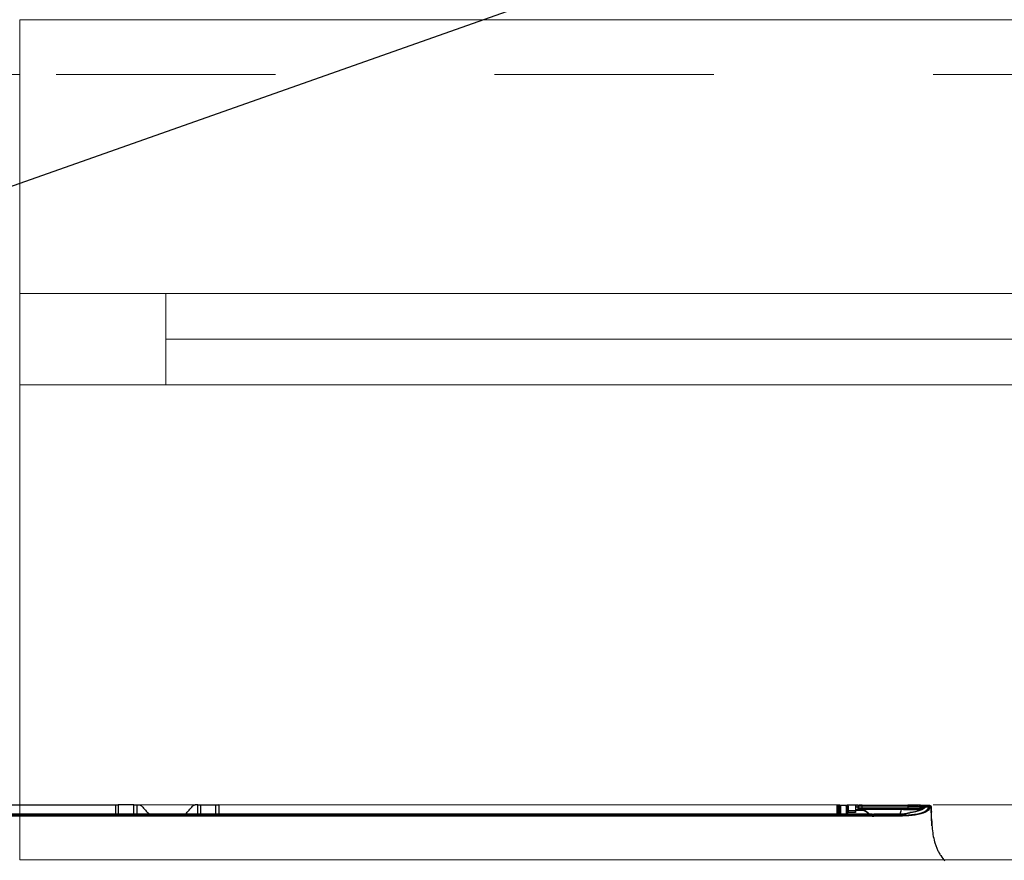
# Model space of a CAD drawing. Header units: millimetres. Extents: x 922208 to 1069538, y -182208 to -99877.
# Tile 166 of 256: x 986087 to 986626, y -160806 to -160345. Entities that reach past the tile are written whole.
import ezdxf
from ezdxf import colors
from ezdxf.entities.mleader import LeaderData, LeaderLine
from ezdxf.math import Vec2, Vec3

# ---------------------------------------------------------------- set-up
doc = ezdxf.new("R2010")
doc.units = ezdxf.units.MM
doc.header["$MEASUREMENT"] = 0
doc.linetypes.add('HIDDEN', pattern=[20, 10, -10])
doc.linetypes.add('Przerywana', pattern=[240, 120, -120])
for name, color, linetype, lineweight in [('IS_KLIM Opis_Średnice', 7, 'Continuous', 9), ('IS_POWRÓT', 5, 'HIDDEN', 30), ('Nowe_220-A Ściany_Nr_pióra__23', 7, 'Continuous', 15), ('Nowe_220-A Ściany_Nr_pióra__27', 7, 'Continuous', 25), ('Nowe_220-A Ściany_Nr_pióra__3', 7, 'Continuous', 13), ('Nowe_220-A Ściany_Nr_pióra__7', 7, 'Continuous', 13)]:
    doc.layers.add(name, color=color, linetype=linetype, lineweight=lineweight)
doc.layers.add('IS_KLIM_urządzenia', color=3, linetype='Continuous')
doc.styles.add('STYL_AUTOMATYCZNY_1', font='arial.ttf')

# ---------------------------------------------------------------- blocks, each defined once
blk = doc.blocks.new('parter01')
at = {"layer": 'Nowe_220-A Ściany_Nr_pióra__23', "color": 7, "linetype": 'Continuous', "lineweight": 0}
for p, q in [((986086.55073, -100810.02068), (986166.55073, -100810.02068)), ((986166.55073, -100810.02068), (986166.55073, -100860.02068)), ((986166.55073, -100860.02068), (986086.55073, -100860.02068))]:
    blk.add_line(p, q, dxfattribs=at)
at = {"layer": 'Nowe_220-A Ściany_Nr_pióra__27', "color": 7, "linetype": 'Continuous', "lineweight": 0}
for p, q in [((986086.55073, -100690.02068), (986086.55073, -100810.02068)), ((986086.55073, -100690.02068), (986086.55073, -100810.02068)), ((986086.55073, -100810.02068), (986086.55073, -100860.02068)), ((986086.55073, -100810.02068), (986086.55073, -100860.02068)), ((986086.55073, -100810.02068), (986086.55073, -100860.02068)), ((986086.55073, -100860.02068), (986086.55073, -101090.02068)), ((986086.55073, -100860.02068), (986086.55073, -101090.02068))]:
    blk.add_line(p, q, dxfattribs=at)
for points in [[(986086.55073, -100690.02068), (985686.55073, -100690.02068)], [(985686.55073, -101090.02068), (986086.55073, -101090.02068)]]:
    blk.add_lwpolyline(points, dxfattribs=at)
at = {"layer": 'Nowe_220-A Ściany_Nr_pióra__3', "color": 7, "linetype": 'Continuous', "lineweight": 0}
for p, q in [((987186.55073, -100660.02068), (986086.55073, -100660.02068)), ((986086.55073, -100660.02068), (986086.55073, -100690.02068)), ((986166.55073, -100810.02068), (987106.55073, -100810.02068)), ((987106.55073, -100835.02068), (986166.55073, -100835.02068)), ((987106.55073, -100860.02068), (986166.55073, -100860.02068)), ((986086.55073, -101120.02068), (986086.55073, -101090.02068)), ((987186.55073, -101120.02068), (986086.55073, -101120.02068))]:
    blk.add_line(p, q, dxfattribs=at)
at = {"layer": 'Nowe_220-A Ściany_Nr_pióra__3', "color": 7, "linetype": 'Przerywana', "lineweight": 0}
for p, q in [((987186.55073, -100690.02068), (986086.55073, -100690.02068)), ((987186.55073, -101090.02068), (986086.55073, -101090.02068))]:
    blk.add_line(p, q, dxfattribs=at)
at = {"layer": 'Nowe_220-A Ściany_Nr_pióra__7', "color": 7, "linetype": 'Continuous', "lineweight": 0, "insert": (986422.05573, -101324.08834), "char_height": 125, "attachment_point": 7, "style": 'STYL_AUTOMATYCZNY_1'}
blk.add_mtext('\\A1;{\\pql;\\pt0;\\fArial|b0|i0|c238|p0;\\W1.000000;hp 85\\fArial|b0|i0|c238|p0;\\W1.000000;\\A1{\\H.66x;\\S^  ;}\\fArial|b0|i0|c238|p0;\\W1.000000;\\fArial|b0|i0|c238|p0;\\W1.000000;}', dxfattribs=at)
blk = doc.blocks.new('G$CFEA986A8')
at = {"layer": 'IS_KLIM_urządzenia', "linetype": 'Continuous'}
for p, q in [((303.61, 201.26), (507.43, 201.26)), ((507.43, 196.29), (507.43, 201.26)), ((507.43, 201.26), (508.86, 201.26)), ((508.86, 201.26), (508.86, 196.29)), ((517.34, 201.26), (508.86, 201.26)), ((553.81, 201.26), (562.34, 201.26)), ((562.34, 196.29), (562.34, 201.26)), ((562.34, 201.26), (563.89, 201.26)), ((563.89, 201.26), (563.89, 196.29)), ((902.57, 201.14), (563.89, 201.26)), ((902.37, 200.15), (902.37, 200.94)), ((902.37, 196.17), (902.37, 200.15)), ((902.57, 201.14), (902.77, 201.14)), ((902.57, 201.14), (902.57, 200.15)), ((902.57, 200.15), (902.57, 196.17)), ((902.77, 200.15), (902.57, 200.15)), ((903.79, 201.14), (902.77, 201.14)), ((902.77, 200.15), (902.77, 201.14)), ((902.78, 196.17), (902.77, 200.15)), ((902.97, 200.94), (902.97, 200.15)), ((902.97, 200.15), (902.98, 196.17)), ((908.45, 201.14), (907.89, 201.14)), ((908.01, 200.14), (908.41, 200.14)), ((912.52, 201.14), (908.47, 201.14)), ((912.52, 201.14), (912.37, 198.14)), ((912.55, 201.14), (912.52, 201.14)), ((913.83, 201.14), (912.55, 201.14)), ((912.56, 198.77), (912.59, 200.14)), ((912.59, 200.14), (913.83, 200.14)), ((913.83, 199.19), (913.83, 200.14)), ((914.13, 200.84), (914.13, 199.99)), ((914.13, 199.99), (914.13, 199.04)), ((772.5, 196.17), (772.5, 196.12)), ((772.5, 195.46), (772.5, 196.12)), ((772.5, 195.01), (772.5, 195.46)), ((921.53, 196.12), (921.53, 196.17)), ((921.53, 195.01), (921.53, 195.46))]:
    blk.add_line(p, q, dxfattribs=at)
at = {"layer": 'IS_KLIM_urządzenia', "linetype": 'Continuous', "extrusion": (0, 0, -1)}
for centre, radius, start, end in [((-902.57, 200.94), 0.2, 0.06, 90), ((-902.77, 200.94), 0.2, 90, 179.94), ((-913.83, 200.84), 0.3, 90, 180), ((-949.35, 200.44), 0.5, 357.7297, 89), ((-949.38, 199.62), 0.5, 270.2, 357.9509), ((-914.63, 199.19), 0.8, 328.4419, 0), ((-914.63, 199.04), 0.5, 328.4419, 360)]:
    blk.add_arc(centre, radius, start, end, dxfattribs=at)
at = {"layer": 'IS_KLIM_urządzenia', "linetype": 'Continuous', "extrusion": (1.60164e-27, -6.12303e-17, -1)}
blk.add_arc((-921.53, 195.67), 0.5, 90, 180, dxfattribs=at)
at = {"layer": 'IS_KLIM_urządzenia', "linetype": 'Continuous'}
blk.add_arc((922.53, 195.67), 0.5, 90, 180, dxfattribs=at)
at = {"layer": 'IS_KLIM_urządzenia', "linetype": 'Continuous', "extrusion": (1.00954e-06, -2.82004e-16, 1)}
blk.add_arc((953.43, 198.1, 0), 0.5, 336.3033, 1.7827, dxfattribs=at)
at = {"layer": 'IS_KLIM_urządzenia', "linetype": 'Continuous'}
for centre, major_axis, ratio, start_param, end_param in [((902.57, 200.15), (-0.2, 0), 0.005236, 4.712394, 6.283185), ((902.77, 200.15), (-0.2, 0), 0.005236, 3.141593, 4.712397), ((907.89, 200.64), (0, -0.5), 0.996195, 3.141593, 4.711612), ((908.01, 199.89), (-0.499, -0.025), 0.499537, 4.687551, 6.182407), ((913.83, 199.99), (-0.3, 0), 0.500503, 3.141593, 4.742589), ((914.63, 199.71), (0.5, 0), 0.97477, 3.141593, 4.707041), ((914.65, 199.74), (-0.002, -0.5), 0.988846, 4.715581, 6.283185), ((916.08, 199.73), (-0.002, -0.5), 0.034879, 4.710765, 6.283185), ((916.08, 200.61), (0, -0.5), 0.034873, 3.089201, 4.710644), ((941.09, 200.61), (0, -0.5), 0.034873, 3.089633, 4.710644), ((941.13, 200.61), (0, 0.5), 0.034873, 6.231234, 7.852245), ((941.17, 199.65), (-0.002, -0.5), 0.034879, 4.710765, 6.283185), ((949.95, 200.45), (0.009, -0.5), 0.86661, 3.141593, 4.730312), ((949.98, 199.62), (-0.002, -0.5), 0.86639, 4.745476, 5.27577), ((950.87, 199.75), (-0.375, 0.331), 0.874767, 5.323694, 7.085331), ((951.12, 200.47), (0.009, -0.5), 0.866632, 3.141593, 4.730968), ((951.61, 200.49), (-0.144, 0.479), 0.997743, 5.938151, 6.276421), ((952.71, 199.67), (-0.457, 0.203), 0.909388, 3.595277, 5.050644), ((953.13, 200.41), (0.026, 0.499), 0.9983, 4.780824, 6.283185), ((908.08, 198.46), (-0.499, -0.025), 0.499537, 4.687551, 6.182407), ((908.08, 198.21), (-0.5, 0), 0.001724, 4.74727, 6.195919), ((913.83, 199.04), (-0.3, 0), 0.500503, 3.141593, 4.742589), ((913.95, 198.62), (-0.256, -0.157), 0.454954, 3.141593, 4.474043), ((914.63, 198.74), (0.5, 0), 0.003693, 3.75529, 4.703662), ((914.41, 198.27), (0.084, 0.288), 0.033955, 0, 1.578937), ((914.63, 198.24), (0, -0.3), 0.034873, 3.141593, 4.710644), ((915.73, 198.24), (0, -0.3), 0.034873, 3.141593, 4.710644), ((921.53, 195.67), (-0.5, 0), 0.894842, 3.141593, 4.712389), ((921.53, 195.01), (-0.5, 0), 0.894842, 3.141593, 4.712389), ((921.53, 195.01), (-0.5, 0), 0.001524, 1.570796, 3.141593), ((922.53, 195.67), (0.5, 0), 0.910452, 1.566816, 3.141593), ((922.53, 195.11), (0.5, 0), 0.910238, 1.566572, 3.141593), ((922.53, 195.11), (0.5, 0), 0.001837, 3.141593, 4.717362), ((922.53, 195.67), (0, 0.5), 0.009623, 5.856747, 6.283185), ((922.53, 195.11), (0.001, 0.5), 0.004977, 4.710563, 5.856245), ((937.19, 195.67), (0, 0.5), 0.010876, 5.85437, 6.283185), ((942.41, 196.53), (0.154, -0.476), 0.571177, 2.610999, 3.141593), ((942.41, 196.53), (-0.055, 0.497), 0.256635, 5.838948, 6.28321), ((946.76, 198.64), (0.002, 0.49), 0.738248, 4.644813, 6.283185)]:
    blk.add_ellipse(centre, major_axis=major_axis, ratio=ratio, start_param=start_param, end_param=end_param, dxfattribs=at)
at = {"layer": 'IS_KLIM_urządzenia', "linetype": 'Continuous', "extrusion": (0, 0, -1)}
for centre, major_axis, ratio, start_param, end_param in [((912.44, 199.14), (-0.11, -2), 0.052397, 3.13883, 4.18571), ((913.83, 199.14), (0, -2), 0.005231, 2.094713, 3.141593)]:
    blk.add_ellipse(centre, major_axis=major_axis, ratio=ratio, start_param=start_param, end_param=end_param, dxfattribs=at)
at = {"layer": 'IS_KLIM_urządzenia', "linetype": 'Continuous'}
for points, degree in [([(517.34, 196.29), (517.34, 197.95), (517.34, 199.6), (517.34, 201.26)], 3), ([(517.34, 201.26), (517.88, 201.26), (518.41, 201.26), (518.95, 201.26)], 3), ([(518.95, 201.26), (518.95, 199.6), (518.95, 197.95), (518.95, 196.29)], 3), ([(521.74, 200.61), (523.05, 199.17), (524.37, 197.73), (525.69, 196.29)], 3), ([(552.42, 196.29), (552.42, 197.95), (552.42, 199.6), (552.42, 201.26)], 3), ([(552.42, 201.26), (552.88, 201.26), (553.35, 201.26), (553.81, 201.26)], 3), ([(553.81, 201.26), (553.81, 199.6), (553.81, 197.95), (553.81, 196.29)], 3), ([(903.79, 201.14), (903.95, 201.14), (904.1, 201.14), (904.26, 201.14)], 3), ([(903.79, 196.17), (903.79, 197.83), (903.79, 199.49), (903.79, 201.14)], 3), ([(904.26, 201.14), (904.26, 199.49), (904.26, 197.83), (904.26, 196.17)], 3), ([(907.4, 200.64), (907.39, 200.64), (907.39, 200.64), (907.39, 200.64)], 3), ([(907.39, 200.64), (907.39, 199.15), (907.39, 197.66), (907.39, 196.17)], 3), ([(907.88, 201.14), (907.89, 201.14), (907.89, 201.14), (907.89, 201.14)], 3), ([(908.41, 200.14), (908.42, 199.66), (908.43, 199.17), (908.44, 198.69)], 3), ([(908.47, 201.14), (908.46, 201.14), (908.45, 201.14), (908.45, 201.14)], 3), ([(908.62, 198.14), (908.57, 199.14), (908.52, 200.14), (908.47, 201.14)], 3), ([(914.13, 200.54), (914.13, 200.36), (914.13, 200.17), (914.13, 199.99)], 3), ([(916.07, 199.74), (916.07, 200.03), (916.07, 200.32), (916.07, 200.62)], 3), ([(916.08, 201.11), (924.42, 201.11), (932.75, 201.11), (941.09, 201.11)], 3), ([(941.07, 200.62), (941.08, 200.62), (941.1, 200.62), (941.11, 200.62)], 3), ([(950.89, 200.21), (949.55, 198.7), (946.42, 197.44), (942.41, 196.99)], 3), ([(948.85, 200.42), (948.86, 200.19), (948.87, 199.97), (948.87, 199.74)], 3), ([(948.88, 199.6), (948.88, 199.6), (949.11, 199.6), (949.55, 199.6)], 3), ([(949.55, 199.6), (949.68, 199.6), (949.82, 199.6), (949.95, 199.6)], 3), ([(951.64, 200.99), (951.56, 200.97), (951.29, 200.69), (950.89, 200.21)], 3), ([(951.53, 200.98), (951.42, 200.97), (951.28, 200.97), (951.11, 200.97)], 3), ([(951.65, 200.98), (951.47, 200.97)], 1), ([(951.65, 200.99), (951.65, 200.99), (951.64, 200.99), (951.64, 200.99)], 3), ([(951.87, 200.98), (951.87, 200.98), (951.87, 200.98), (951.87, 200.98)], 3), ([(951.88, 200.98), (952.37, 200.96), (952.87, 200.93), (953.37, 200.9)], 3), ([(952.73, 200.13), (952.95, 200.65), (953.08, 200.92), (953.16, 200.91)], 3), ([(953.63, 200.42), (953.55, 200.42), (953.42, 200.17), (953.2, 199.67)], 3), ([(953.38, 200.9), (953.63, 200.89), (953.84, 200.67), (953.85, 200.42)], 3), ([(953.78, 200.42), (953.74, 200.42), (953.73, 200.42), (953.63, 200.42)], 3), ([(448.64, 196.29), (505.06, 196.29), (561.48, 196.29), (772.5, 196.17)], 3), ([(772.5, 196.12), (561.48, 196.24), (505.06, 196.24), (448.64, 196.24)], 3), ([(772.5, 195.01), (561.48, 195.13), (505.06, 195.13), (448.64, 195.13)], 3), ([(772.5, 196.17), (822.17, 196.17), (871.85, 196.17), (921.53, 196.17)], 3), ([(907.58, 196.17), (907.58, 196.85), (907.59, 197.53), (907.59, 198.21)], 3), ([(908.07, 198.21), (908.07, 197.53), (908.07, 196.85), (908.07, 196.17)], 3), ([(908.46, 198.19), (908.33, 198.19), (908.2, 198.2), (908.07, 198.21)], 3), ([(908.08, 198.71), (908.2, 198.7), (908.32, 198.69), (908.44, 198.69)], 3), ([(914.4, 198.27), (913.78, 198.27), (913.16, 198.27), (912.54, 198.27)], 3), ([(912.56, 198.77), (913.02, 198.77), (913.48, 198.77), (913.94, 198.77)], 3), ([(914.13, 198.74), (914.13, 198.82), (914.13, 198.91), (914.13, 198.98)], 3), ([(914.62, 198.24), (914.55, 198.24), (914.47, 198.25), (914.4, 198.27)], 3), ([(914.49, 198.56), (914.54, 198.54), (914.59, 198.54), (914.63, 198.54)], 3), ([(914.65, 199.24), (914.64, 199.24), (914.63, 199.24), (914.63, 199.23)], 3), ([(922.03, 195.11), (922.03, 195.29), (922.03, 195.48), (922.03, 195.67)], 3), ([(922.03, 195.1), (922.03, 195.07), (922.03, 195.04), (922.03, 195.01)], 3), ([(922.53, 195.56), (924.95, 195.55), (927.37, 195.55), (929.79, 195.53)], 3), ([(929.79, 195.08), (927.37, 195.09), (924.95, 195.1), (922.53, 195.1)], 3), ([(929.79, 195.53), (929.79, 195.45), (929.79, 195.27), (929.79, 195.08)], 3), ([(929.79, 195.53), (930.21, 195.53), (930.63, 195.53), (931.05, 195.53)], 3), ([(931.05, 195.07), (931.04, 195.07), (931.03, 195.07), (931.02, 195.07)], 3), ([(936.94, 196.3), (937.09, 197.09), (937.3, 197.88), (937.59, 198.66)], 3), ([(942.26, 197.01), (940.8, 196.54), (939.06, 196.17), (937.19, 196.17)], 3), ([(937.19, 196.13), (939.13, 196.13), (940.91, 196.5), (942.41, 196.99)], 3), ([(937.59, 198.66), (937.59, 198.66), (937.59, 198.66), (937.59, 198.66)], 3), ([(942.26, 197.01), (941.32, 196.71), (940.35, 196.47), (939.34, 196.33)], 3), ([(947, 198.6), (946.98, 198.42), (946.96, 198.23), (946.95, 198.04)], 3), ([(947.09, 198.59), (947.05, 198.6), (947.01, 198.6), (946.96, 198.61)], 3), ([(953.9, 198.93), (953.92, 198.4), (953.94, 197.87), (953.95, 197.34)], 3), ([(954.08, 193.57), (954.03, 194.82), (953.99, 196.07), (953.96, 197.32)], 3), ([(954.08, 193.57), (954.08, 193.49), (954.09, 193.42), (954.09, 193.34)], 3), ([(957.65, 175.95), (957.61, 176.03), (957.57, 176.11), (957.53, 176.2)], 3)]:
    blk.add_open_spline(points, degree=degree, dxfattribs=at)
for points, knots in [([(518.95, 201.26), (519.03, 201.26), (519.12, 201.26), (519.56, 201.26), (519.91, 201.26), (520.26, 201.26)], [0, 0, 0, 0, 0.194122, 0.194122, 1, 1, 1, 1]), ([(520.26, 201.26), (520.26, 201.26), (520.26, 201.26), (520.49, 201.26), (520.71, 201.22), (521.14, 201.07), (521.34, 200.96), (521.59, 200.76), (521.67, 200.69), (521.74, 200.61)], [0, 0, 0, 0, 0.00085, 0.00085, 0.407375, 0.407375, 0.813931, 0.813931, 1, 1, 1, 1]), ([(545.7, 196.29), (545.7, 196.29), (545.7, 196.29), (546.97, 197.72), (548.25, 199.16), (549.52, 200.59)], [0, 0, 0, 0, 0.000133, 0.000133, 1, 1, 1, 1]), ([(549.52, 200.59), (549.52, 200.59), (549.52, 200.59), (549.67, 200.76), (549.84, 200.9), (550.24, 201.12), (550.45, 201.19), (550.79, 201.25), (550.9, 201.26), (551.01, 201.26)], [0, 0, 0, 0, 0.000385, 0.000385, 0.399729, 0.399729, 0.799094, 0.799094, 1, 1, 1, 1]), ([(552.42, 201.26), (552.3, 201.26), (552.18, 201.26), (551.71, 201.26), (551.36, 201.26), (551.01, 201.26)], [0, 0, 0, 0, 0.251852, 0.251852, 1, 1, 1, 1]), ([(904.26, 201.14), (905.3, 201.14), (906.35, 201.14), (907.41, 201.14), (907.42, 201.14), (907.59, 201.14), (907.74, 201.14), (907.88, 201.14)], [0, 0, 0, 0, 0.863472, 0.863472, 0.877231, 0.877231, 1, 1, 1, 1]), ([(907.39, 200.64), (907.39, 200.7), (907.4, 200.75), (907.43, 200.86), (907.46, 200.91), (907.53, 201), (907.57, 201.04), (907.67, 201.09), (907.72, 201.12), (907.81, 201.14), (907.85, 201.14), (907.88, 201.14)], [0, 0, 0, 0, 0.21439, 0.21439, 0.428764, 0.428764, 0.643392, 0.643392, 0.858543, 0.858543, 1, 1, 1, 1]), ([(907.51, 199.89), (907.5, 200.05), (907.49, 200.2), (907.47, 200.42), (907.45, 200.5), (907.43, 200.61), (907.41, 200.64), (907.4, 200.64)], [0, 0, 0, 0, 0.353543, 0.353543, 0.676789, 0.676789, 1, 1, 1, 1]), ([(907.58, 198.46), (907.57, 198.71), (907.56, 198.96), (907.53, 199.44), (907.52, 199.66), (907.51, 199.89)], [0, 0, 0, 0, 0.522709, 0.522709, 1, 1, 1, 1]), ([(907.89, 201.14), (907.91, 201.14), (907.92, 201.1), (907.95, 200.95), (907.96, 200.84), (907.99, 200.55), (908, 200.35), (908.01, 200.14)], [0, 0, 0, 0, 0.323073, 0.323073, 0.646292, 0.646292, 1, 1, 1, 1]), ([(908.01, 200.14), (908.02, 199.85), (908.04, 199.56), (908.06, 199.09), (908.07, 198.9), (908.08, 198.71)], [0, 0, 0, 0, 0.604042, 0.604042, 1, 1, 1, 1]), ([(908.41, 200.14), (908.41, 200.33), (908.4, 200.51), (908.41, 200.8), (908.41, 200.92), (908.42, 201.09), (908.44, 201.14), (908.45, 201.14)], [0, 0, 0, 0, 0.320954, 0.320954, 0.641904, 0.641904, 1, 1, 1, 1]), ([(916.08, 201.11), (915.92, 201.11), (915.58, 201.11), (915.09, 201.1), (914.76, 201.08), (914.6, 201.05), (914.48, 201.03), (914.36, 200.97), (914.25, 200.87), (914.17, 200.73), (914.13, 200.61), (914.14, 200.54), (914.14, 200.54)], [0, 0, 0, 0, 0.161926, 0.367066, 0.579486, 0.703061, 0.770747, 0.816557, 0.869414, 0.929709, 0.994845, 1, 1, 1, 1]), ([(916.07, 200.62), (915.94, 200.62), (915.82, 200.61), (915.48, 200.61), (915.27, 200.61), (914.89, 200.6), (914.71, 200.59), (914.43, 200.58), (914.32, 200.57), (914.17, 200.56), (914.13, 200.55), (914.13, 200.54)], [0, 0, 0, 0, 0.119883, 0.119883, 0.339691, 0.339691, 0.55974, 0.55974, 0.779888, 0.779888, 1, 1, 1, 1]), ([(914.16, 199.74), (914.19, 199.74), (914.26, 199.74), (914.47, 199.74), (914.61, 199.74), (914.94, 199.74), (915.13, 199.74), (915.57, 199.74), (915.82, 199.74), (916.07, 199.74)], [0, 0, 0, 0, 0.243193, 0.243193, 0.486385, 0.486385, 0.729578, 0.729578, 1, 1, 1, 1]), ([(941.07, 200.62), (940.74, 200.62), (940.4, 200.62), (938.74, 200.62), (937.41, 200.62), (930.74, 200.62), (925.41, 200.62), (918.74, 200.62), (917.4, 200.62), (916.07, 200.62)], [0, 0, 0, 0, 0.039967, 0.039967, 0.199835, 0.199835, 0.839306, 0.839306, 1, 1, 1, 1]), ([(916.07, 199.74), (916.4, 199.73), (916.73, 199.73), (918.4, 199.73), (919.73, 199.72), (926.39, 199.7), (931.72, 199.68), (938.42, 199.66), (939.78, 199.65), (941.15, 199.65)], [0, 0, 0, 0, 0.039838, 0.039838, 0.199192, 0.199192, 0.836607, 0.836607, 1, 1, 1, 1]), ([(931.05, 195.53), (933.36, 195.52), (935.66, 195.57), (940.26, 195.7), (942.58, 195.82), (946.89, 196.44), (948.95, 196.94), (951.65, 198.37), (952.34, 199.25), (952.73, 200.13)], [0, 0, 0, 0, 0.25, 0.25, 0.5, 0.5, 0.75, 0.75, 1, 1, 1, 1]), ([(953.2, 199.67), (952.8, 198.78), (952.09, 197.91), (949.34, 196.5), (947.25, 196), (942.85, 195.37), (940.48, 195.24), (935.77, 195.12), (933.41, 195.07), (931.05, 195.07)], [0, 0, 0, 0, 0.25, 0.25, 0.5, 0.5, 0.75, 0.75, 1, 1, 1, 1]), ([(948.84, 201.02), (948.83, 201.02), (948.3, 201.03), (947.14, 201.07), (945.21, 201.1), (943.52, 201.11), (942.31, 201.11), (941.7, 201.11), (941.39, 201.11), (941.22, 201.11), (941.13, 201.11), (941.09, 201.11)], [0, 0, 0, 0, 0.004945, 0.253708, 0.502472, 0.751236, 0.875618, 0.937809, 0.968905, 0.984452, 1, 1, 1, 1]), ([(941.11, 200.62), (941.11, 200.6), (941.11, 200.58), (941.13, 200.26), (941.14, 199.95), (941.15, 199.65)], [0, 0, 0, 0, 0.050907, 0.050907, 1, 1, 1, 1]), ([(941.11, 200.62), (943.18, 200.61), (945.18, 200.56), (948.02, 200.45), (948.85, 200.42), (948.85, 200.42)], [0, 0, 0, 0, 0.5, 0.5, 1, 1, 1, 1]), ([(949.34, 200.94), (949.35, 200.94), (948.46, 200.96), (945.43, 201.07), (943.32, 201.12), (941.13, 201.11)], [0, 0, 0, 0, 0.5, 0.5, 1, 1, 1, 1]), ([(941.15, 199.65), (943.21, 199.64), (945.21, 199.62), (948.05, 199.61), (948.88, 199.6), (948.88, 199.6)], [0, 0, 0, 0, 0.5, 0.5, 1, 1, 1, 1]), ([(950.4, 200.02), (950.34, 199.94), (950.05, 199.6), (949.22, 199.02), (947.89, 198.34), (946.25, 197.76), (944.39, 197.32), (942.98, 197.08), (942.2, 197.02), (942.12, 197.01)], [0, 0, 0, 0, 0.063833, 0.253259, 0.439583, 0.622959, 0.803555, 0.981106, 1, 1, 1, 1]), ([(948.84, 201.02), (949.2, 201), (949.92, 200.98), (950.51, 200.96), (950.78, 200.96), (950.82, 200.96)], [0, 0, 0, 0, 0.463265, 0.920562, 1, 1, 1, 1]), ([(948.85, 200.42), (948.85, 200.42), (948.93, 200.42), (949.2, 200.42), (949.34, 200.43), (949.52, 200.43)], [0, 0, 0, 0, 0.594507, 0.594507, 1, 1, 1, 1]), ([(948.85, 200.42), (948.86, 200.2), (948.87, 199.99), (948.88, 199.72), (948.88, 199.66), (948.88, 199.6)], [0, 0, 0, 0, 0.787839, 0.787839, 1, 1, 1, 1]), ([(948.9, 198.92), (948.9, 199.03), (948.9, 199.14), (948.89, 199.41), (948.88, 199.57), (948.87, 199.78), (948.87, 199.84), (948.87, 199.9)], [0, 0, 0, 0, 0.306223, 0.306223, 0.782025, 0.782025, 1, 1, 1, 1]), ([(948.87, 199.88), (948.87, 199.82), (948.87, 199.77), (948.88, 199.57), (948.89, 199.41), (948.9, 199.14), (948.9, 199.03), (948.9, 198.92)], [0, 0, 0, 0, 0.200661, 0.200661, 0.688787, 0.688787, 1, 1, 1, 1]), ([(948.9, 198.9), (948.9, 198.95), (948.9, 199), (948.89, 199.17), (948.89, 199.28), (948.88, 199.46), (948.88, 199.53), (948.88, 199.59), (948.88, 199.6), (948.88, 199.6)], [0, 0, 0, 0, 0.111069, 0.111069, 0.444253, 0.444253, 0.778253, 0.778253, 1, 1, 1, 1]), ([(949.94, 200.95), (949.78, 200.94), (949.65, 200.94), (949.41, 200.94), (949.34, 200.94), (949.34, 200.94)], [0, 0, 0, 0, 0.405495, 0.405495, 1, 1, 1, 1]), ([(949.52, 200.43), (949.68, 200.43), (949.85, 200.44), (950.24, 200.44), (950.46, 200.45), (950.68, 200.45)], [0, 0, 0, 0, 0.427577, 0.427577, 1, 1, 1, 1]), ([(949.55, 199.6), (949.54, 199.67), (949.54, 199.74), (949.53, 200.01), (949.52, 200.22), (949.52, 200.43)], [0, 0, 0, 0, 0.242772, 0.242772, 1, 1, 1, 1]), ([(951.11, 200.97), (951.05, 200.97), (951, 200.97), (950.61, 200.96), (950.27, 200.95), (949.94, 200.95)], [0, 0, 0, 0, 0.140287, 0.140287, 1, 1, 1, 1]), ([(951.47, 200.97), (951.44, 200.96), (951.35, 200.93), (951.24, 200.85), (951.05, 200.69), (950.79, 200.42), (950.54, 200.13), (950.49, 200.07)], [0, 0, 0, 0, 0.055654, 0.152218, 0.398919, 0.883415, 1, 1, 1, 1]), ([(950.89, 200.21), (951.29, 200.19), (951.68, 200.18), (952.3, 200.15), (952.51, 200.14), (952.73, 200.13)], [0, 0, 0, 0, 0.64643, 0.64643, 1, 1, 1, 1]), ([(951.3, 200.97), (951.33, 200.97), (951.36, 200.97), (951.43, 200.97), (951.47, 200.97), (951.52, 200.97), (951.53, 200.98), (951.53, 200.98)], [0, 0, 0, 0, 0.196485, 0.196485, 0.598241, 0.598241, 1, 1, 1, 1]), ([(953.16, 200.91), (952.82, 200.93), (952.49, 200.95), (951.99, 200.98), (951.82, 200.98), (951.65, 200.99)], [0, 0, 0, 0, 0.665624, 0.665624, 1, 1, 1, 1]), ([(953.16, 200.91), (953.26, 200.91), (953.27, 200.91), (953.35, 200.9), (953.38, 200.9), (953.38, 200.9)], [0, 0, 0, 0, 0.500965, 0.500965, 1, 1, 1, 1]), ([(954.28, 189.89), (954.28, 189.89), (954.28, 189.9), (954.27, 190.02), (954.23, 190.6), (954.14, 191.94), (954.03, 194.22), (953.91, 197.18), (953.82, 199.32), (953.78, 200.42)], [0, 0, 0, 0, 0.003556, 0.013419, 0.063305, 0.179289, 0.407722, 0.697868, 1, 1, 1, 1]), ([(953.85, 200.42), (953.85, 200.42), (953.85, 200.42), (953.85, 200.42), (953.82, 200.42), (953.79, 200.42), (953.79, 200.42), (953.79, 200.42)], [0, 0, 0, 0, 0.184418, 0.184418, 0.99996, 0.99996, 1, 1, 1, 1]), ([(953.85, 200.35), (953.85, 200.35), (953.85, 200.34), (953.85, 200.28), (953.86, 200.2), (953.87, 199.99), (953.87, 199.86), (953.88, 199.58), (953.89, 199.42), (953.9, 199.15), (953.9, 199.04), (953.9, 198.93)], [0, 0, 0, 0, 0.028642, 0.028642, 0.295178, 0.295178, 0.560807, 0.560807, 0.826045, 0.826045, 1, 1, 1, 1]), ([(448.64, 195.58), (499.41, 195.58), (550.18, 195.58), (761.2, 195.46), (766.85, 195.46), (772.5, 195.46)], [0, 0, 0, 0, 0.899861, 0.899861, 1, 1, 1, 1]), ([(921.53, 196.12), (921.36, 196.12), (921.19, 196.12), (919.69, 196.12), (918.36, 196.12), (911.69, 196.12), (906.36, 196.12), (879.69, 196.12), (858.36, 196.12), (815.52, 196.12), (794.01, 196.12), (772.5, 196.12)], [0, 0, 0, 0, 0.003355, 0.003355, 0.030195, 0.030195, 0.137556, 0.137556, 0.566999, 0.566999, 1, 1, 1, 1]), ([(772.5, 195.46), (778.46, 195.46), (784.43, 195.46), (834.1, 195.46), (877.81, 195.46), (921.53, 195.46)], [0, 0, 0, 0, 0.120088, 0.120088, 1, 1, 1, 1]), ([(917.32, 195.01), (917.22, 195.01), (917.12, 195.01), (911.69, 195.01), (906.36, 195.01), (879.69, 195.01), (858.36, 195.01), (815.52, 195.01), (794.01, 195.01), (772.5, 195.01)], [0, 0, 0, 0, 0.002026, 0.002026, 0.112505, 0.112505, 0.554422, 0.554422, 1, 1, 1, 1]), ([(907.58, 198.46), (907.58, 198.45), (907.58, 198.45), (907.58, 198.41), (907.58, 198.37), (907.59, 198.3), (907.59, 198.25), (907.59, 198.21)], [0, 0, 0, 0, 0.085637, 0.085637, 0.50049, 0.50049, 1, 1, 1, 1]), ([(908.07, 198.21), (908.07, 198.21), (908.07, 198.22), (908.07, 198.3), (908.07, 198.39), (908.07, 198.54), (908.08, 198.61), (908.08, 198.68), (908.08, 198.7), (908.08, 198.71)], [0, 0, 0, 0, 0.016895, 0.016895, 0.500026, 0.500026, 0.914477, 0.914477, 1, 1, 1, 1]), ([(908.44, 198.69), (908.44, 198.59), (908.45, 198.48), (908.46, 198.31), (908.46, 198.25), (908.46, 198.19)], [0, 0, 0, 0, 0.648219, 0.648219, 1, 1, 1, 1]), ([(908.46, 198.19), (908.46, 198.17), (908.46, 198.16), (908.48, 197.81), (908.5, 197.48), (908.52, 197.14)], [0, 0, 0, 0, 0.042191, 0.042191, 1, 1, 1, 1]), ([(908.52, 197.14), (908.51, 197.26), (908.51, 197.37), (908.5, 197.58), (908.5, 197.68), (908.49, 197.86), (908.49, 197.93), (908.5, 198.05), (908.5, 198.09), (908.51, 198.13), (908.51, 198.14), (908.52, 198.14)], [0, 0, 0, 0, 0.215427, 0.215427, 0.43087, 0.43087, 0.646084, 0.646084, 0.860997, 0.860997, 1, 1, 1, 1]), ([(908.52, 198.14), (909.18, 198.14), (909.85, 198.14), (910.52, 198.14), (910.53, 198.14), (911.18, 198.14), (911.83, 198.14), (912.48, 198.14)], [0, 0, 0, 0, 0.504617, 0.504617, 0.508808, 0.508808, 1, 1, 1, 1]), ([(912.48, 197.14), (911.81, 197.14), (911.14, 197.14), (909.82, 197.14), (909.17, 197.14), (908.52, 197.14)], [0, 0, 0, 0, 0.504597, 0.504597, 1, 1, 1, 1]), ([(912.48, 197.14), (912.49, 197.48), (912.51, 197.81), (912.53, 198.18), (912.53, 198.23), (912.54, 198.27)], [0, 0, 0, 0, 0.885108, 0.885108, 1, 1, 1, 1]), ([(912.48, 198.14), (912.48, 198.14), (912.49, 198.12), (912.5, 198.05), (912.5, 197.99), (912.5, 197.85), (912.5, 197.77), (912.5, 197.58), (912.49, 197.47), (912.48, 197.29), (912.48, 197.22), (912.48, 197.14)], [0, 0, 0, 0, 0.215444, 0.215444, 0.430943, 0.430943, 0.645652, 0.645652, 0.859614, 0.859614, 1, 1, 1, 1]), ([(912.54, 198.27), (912.54, 198.38), (912.55, 198.5), (912.55, 198.66), (912.55, 198.72), (912.56, 198.77)], [0, 0, 0, 0, 0.645591, 0.645591, 1, 1, 1, 1]), ([(913.94, 198.77), (913.98, 198.69), (914.02, 198.61), (914.12, 198.47), (914.18, 198.41), (914.3, 198.32), (914.35, 198.29), (914.4, 198.27)], [0, 0, 0, 0, 0.40011, 0.40011, 0.760145, 0.760145, 1, 1, 1, 1]), ([(914.49, 198.56), (914.46, 198.57), (914.43, 198.58), (914.36, 198.62), (914.32, 198.65), (914.26, 198.7), (914.24, 198.73), (914.22, 198.76), (914.21, 198.77), (914.21, 198.78)], [0, 0, 0, 0, 0.256779, 0.256779, 0.615768, 0.615768, 0.927089, 0.927089, 1, 1, 1, 1]), ([(915.72, 198.24), (915.52, 198.24), (915.32, 198.24), (914.96, 198.24), (914.79, 198.24), (914.62, 198.24)], [0, 0, 0, 0, 0.545123, 0.545123, 1, 1, 1, 1]), ([(914.63, 199.23), (914.63, 199.21), (914.63, 199.19), (914.63, 199.13), (914.63, 199.09), (914.63, 199.01), (914.63, 198.96), (914.63, 198.85), (914.63, 198.8), (914.63, 198.74)], [0, 0, 0, 0, 0.251437, 0.251437, 0.502865, 0.502865, 0.754279, 0.754279, 1, 1, 1, 1]), ([(937.59, 198.66), (937.25, 198.66), (936.92, 198.66), (935.26, 198.67), (933.92, 198.67), (927.26, 198.7), (921.92, 198.72), (915.94, 198.74), (915.28, 198.74), (914.63, 198.74)], [0, 0, 0, 0, 0.043508, 0.043508, 0.217737, 0.217737, 0.914651, 0.914651, 1, 1, 1, 1]), ([(914.63, 198.54), (914.83, 198.54), (915.03, 198.54), (915.4, 198.54), (915.57, 198.54), (915.73, 198.54)], [0, 0, 0, 0, 0.545123, 0.545123, 1, 1, 1, 1]), ([(916.08, 199.23), (915.89, 199.24), (915.71, 199.24), (915.38, 199.24), (915.24, 199.24), (914.99, 199.24), (914.89, 199.24), (914.73, 199.24), (914.67, 199.24), (914.65, 199.24)], [0, 0, 0, 0, 0.270422, 0.270422, 0.513615, 0.513615, 0.756808, 0.756808, 1, 1, 1, 1]), ([(919.6, 196.19), (919.44, 196.43), (919.25, 196.66), (918.18, 197.73), (916.97, 198.24), (915.72, 198.24)], [0, 0, 0, 0, 0.192531, 0.192531, 1, 1, 1, 1]), ([(915.73, 198.54), (917.05, 198.54), (918.35, 198), (919.54, 196.8), (919.78, 196.5), (919.98, 196.17)], [0, 0, 0, 0, 0.772238, 0.772238, 1, 1, 1, 1]), ([(941.17, 199.15), (940.83, 199.15), (940.5, 199.15), (938.83, 199.16), (937.5, 199.16), (930.84, 199.18), (925.51, 199.2), (918.81, 199.22), (917.45, 199.23), (916.08, 199.23)], [0, 0, 0, 0, 0.039838, 0.039838, 0.199192, 0.199192, 0.836607, 0.836607, 1, 1, 1, 1]), ([(921.53, 195.01), (921.36, 195.01), (921.19, 195.01), (919.79, 195.01), (918.56, 195.01), (917.32, 195.01)], [0, 0, 0, 0, 0.118862, 0.118862, 1, 1, 1, 1]), ([(921.53, 195.46), (921.53, 195.61), (921.53, 195.76), (921.53, 195.98), (921.53, 196.05), (921.53, 196.12)], [0, 0, 0, 0, 0.674854, 0.674854, 1, 1, 1, 1]), ([(937.19, 196.17), (933.26, 196.17), (929.32, 196.17), (924.43, 196.17), (923.48, 196.17), (922.53, 196.17)], [0, 0, 0, 0, 0.804889, 0.804889, 1, 1, 1, 1]), ([(922.53, 196.13), (922.53, 195.99), (922.53, 195.85), (922.53, 195.66), (922.53, 195.61), (922.53, 195.56)], [0, 0, 0, 0, 0.728288, 0.728288, 1, 1, 1, 1]), ([(922.53, 196.13), (922.69, 196.13), (922.86, 196.13), (924.36, 196.13), (925.69, 196.13), (930.41, 196.13), (933.8, 196.13), (937.19, 196.13)], [0, 0, 0, 0, 0.033958, 0.033958, 0.30672, 0.30672, 1, 1, 1, 1]), ([(931.02, 195.07), (930.61, 195.07), (930.2, 195.07), (929.79, 195.08), (929.79, 195.08), (929.79, 195.08)], [0, 0, 0, 0, 0.999951, 0.999951, 1, 1, 1, 1]), ([(931.05, 195.53), (931.05, 195.5), (931.05, 195.46), (931.05, 195.41), (931.05, 195.4), (931.05, 195.34), (931.05, 195.29), (931.05, 195.19), (931.05, 195.13), (931.05, 195.07)], [0, 0, 0, 0, 0.339646, 0.339646, 0.410746, 0.410746, 0.705373, 0.705373, 1, 1, 1, 1]), ([(937.59, 198.66), (937.59, 198.72), (937.59, 198.77), (937.59, 198.88), (937.59, 198.93), (937.59, 199.02), (937.58, 199.05), (937.58, 199.11), (937.58, 199.14), (937.58, 199.15), (937.58, 199.16), (937.58, 199.16), (937.58, 199.16), (937.58, 199.16)], [0, 0, 0, 0, 0.215384, 0.215384, 0.430768, 0.430768, 0.646164, 0.646164, 0.861588, 0.861588, 0.968092, 0.968092, 1, 1, 1, 1]), ([(947, 198.61), (945.56, 198.61), (943.97, 198.62), (940.8, 198.64), (939.2, 198.65), (937.59, 198.66)], [0, 0, 0, 0, 0.5, 0.5, 1, 1, 1, 1]), ([(948.92, 199.12), (948.52, 199.12), (947.86, 199.12), (945.48, 199.13), (943.36, 199.14), (941.17, 199.15)], [0, 0, 0, 0, 0.365319, 0.365319, 1, 1, 1, 1]), ([(946.96, 198.61), (946.96, 198.63), (946.96, 198.65), (946.96, 198.69), (946.95, 198.71), (946.95, 198.77), (946.94, 198.81), (946.93, 198.9), (946.91, 198.95), (946.88, 199.03), (946.86, 199.06), (946.82, 199.11), (946.8, 199.12), (946.77, 199.13), (946.77, 199.13), (946.76, 199.13)], [0, 0, 0, 0, 0.079375, 0.079375, 0.152142, 0.152142, 0.308093, 0.308093, 0.533795, 0.533795, 0.744603, 0.744603, 0.955402, 0.955402, 1, 1, 1, 1]), ([(947.12, 198.6), (947.11, 198.6), (947.11, 198.6), (947.1, 198.6), (947.1, 198.6), (947.09, 198.6), (947.09, 198.6), (947.09, 198.6), (947.09, 198.6), (947.09, 198.59), (947.09, 198.59), (947.09, 198.59), (947.09, 198.59), (947.09, 198.59)], [0, 0, 0, 0, 0.615634, 0.615634, 0.835116, 0.835116, 0.937229, 0.937229, 0.970666, 0.970666, 0.991316, 0.991316, 1, 1, 1, 1]), ([(948.34, 198.61), (948.2, 198.61), (948.06, 198.61), (947.67, 198.6), (947.43, 198.6), (947.12, 198.6)], [0, 0, 0, 0, 0.367139, 0.367139, 1, 1, 1, 1]), ([(948.89, 199.29), (948.89, 199.28), (948.89, 199.28), (948.89, 199.17), (948.9, 199.05), (948.9, 198.92)], [0, 0, 0, 0, 0.062899, 0.062899, 1, 1, 1, 1]), ([(953.96, 197.32), (953.96, 197.33), (953.96, 197.35), (953.95, 197.46), (953.95, 197.55), (953.94, 197.71), (953.94, 197.79), (953.94, 197.89), (953.94, 197.92), (953.94, 197.94)], [0, 0, 0, 0, 0.073533, 0.073533, 0.446951, 0.446951, 0.819136, 0.819136, 1, 1, 1, 1]), ([(953.96, 197.32), (953.96, 197.33), (953.96, 197.35), (953.95, 197.46), (953.95, 197.55), (953.94, 197.71), (953.94, 197.79), (953.94, 197.89), (953.94, 197.92), (953.94, 197.94)], [0, 0, 0, 0, 0.073549, 0.073549, 0.446953, 0.446953, 0.819124, 0.819124, 1, 1, 1, 1]), ([(953.96, 197.32), (953.96, 197.33), (953.96, 197.35), (953.95, 197.46), (953.95, 197.55), (953.94, 197.71), (953.94, 197.79), (953.94, 197.89), (953.94, 197.92), (953.94, 197.94)], [0, 0, 0, 0, 0.07355, 0.07355, 0.446954, 0.446954, 0.819125, 0.819125, 1, 1, 1, 1]), ([(954.08, 193.57), (954.09, 193.47), (954.15, 191.99), (954.3, 189.13), (954.78, 185.02), (955.5, 181.64), (956.33, 179), (957.09, 177.07), (958, 175.22), (959.36, 172.98), (960.56, 171.47), (961.41, 170.57)], [0, 0, 0, 0, 0.012305, 0.179842, 0.347379, 0.514916, 0.598685, 0.682453, 0.766222, 0.84999, 1, 1, 1, 1])]:
    blk.add_open_spline(points, degree=3, knots=knots, dxfattribs=at)

msp = doc.modelspace()

# ---------------------------------------------------------------- block references
at = {"layer": 'IS_POWRÓT', "color": 27, "linetype": 'ByBlock', "lineweight": 30}
msp.add_blockref('parter01', (0, -59685.16), dxfattribs=at)

# ---------------------------------------------------------------- next in the draw order: block references
at = {"layer": 'IS_KLIM_urządzenia'}
msp.add_blockref('G$CFEA986A8', (985631.66, -160976.45), dxfattribs=at)

# ---------------------------------------------------------------- next in the draw order: leaders
at = {"layer": 'IS_KLIM Opis_Średnice', "ltscale": 30}
ml = msp.add_multileader_mtext('Standard', dxfattribs=at)
ml.set_content('{\\fArial|b0|i0|c238|p0;%%C6,35/%%C9,52}', color=256)
ml.set_leader_properties()
ml.build(insert=Vec2(0, 0))
ml.multileader.update_dxf_attribs({"text_left_attachment_type": 5, "text_right_attachment_type": 5, "dogleg_length": 0.8})
ctx = ml.context
ctx.base_point, ctx.char_height, ctx.plane_origin = Vec3(986634.55, -160241.37), 120, Vec3(991295.08, -158769.21)
ctx.left_attachment, ctx.right_attachment = 5, 5
notes = []
notes.append((ctx, [(0, (1, 1, 0), (986633.75, -160241.37), (1, 0), 0.8, [(0, [(985787.31, -160540.61)], 256, [])])]))
ctx.mtext.insert, ctx.mtext.flow_direction = Vec3(986636.55, -160093.21), 5
ctx.mtext.has_bg_fill, ctx.mtext.bg_color, ctx.mtext.bg_scale_factor, ctx.mtext.bg_transparency, ctx.mtext.use_window_bg_color = 1, -939524096, 1.5, 0, 1
for ctx, leaders in notes:
    for number, flags, end, landing, length, lines in leaders:
        leader = LeaderData()
        leader.index, (leader.has_last_leader_line, leader.has_dogleg_vector, leader.attachment_direction) = number, flags
        leader.last_leader_point, leader.dogleg_vector, leader.dogleg_length = Vec3(end), Vec3(landing), length
        for number, points, colour, breaks in lines:
            line = LeaderLine()
            line.index, line.vertices, line.color, line.breaks = number, Vec3.list(points), colors.encode_raw_color(colour), breaks
            leader.lines.append(line)
        ctx.leaders.append(leader)

doc.saveas('drawing.dxf')
